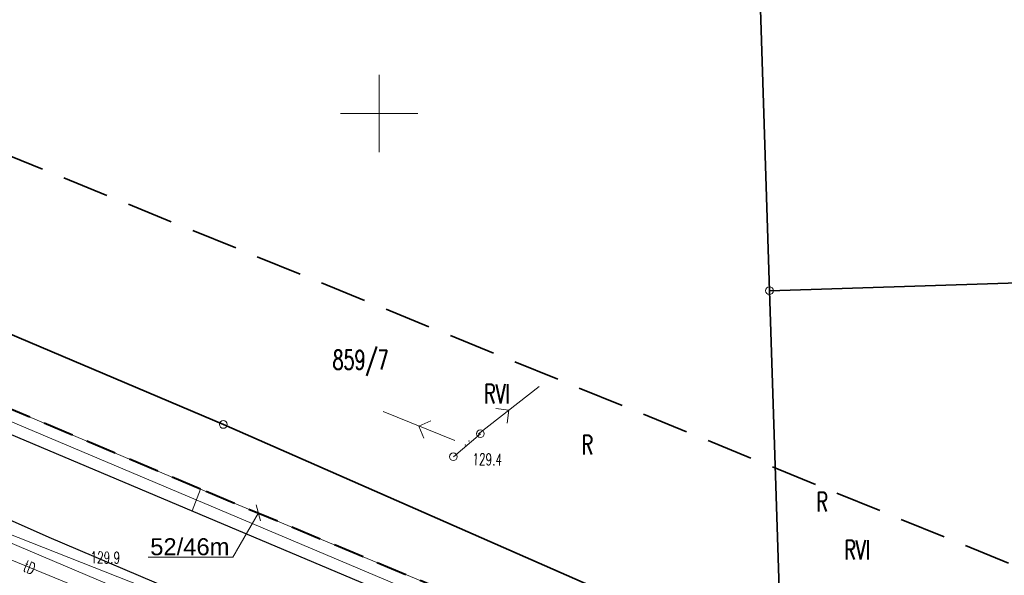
# Model space of a CAD drawing. Header units: metres. Extents: x 6496648 to 6497944, y 5962794 to 5963351.
# Tile 6 of 91: x 6496727 to 6496790, y 5963220 to 5963256. Entities that reach past the tile are written whole.
import ezdxf
from ezdxf import colors
from ezdxf.entities.mleader import LeaderData, LeaderLine
from ezdxf.math import Vec2, Vec3

# ---------------------------------------------------------------- set-up
doc = ezdxf.new("R2010")
doc.units = ezdxf.units.M
doc.header["$MEASUREMENT"] = 0
doc.linetypes.add('L_0_04', pattern=[1.5, 1, -0.5])
doc.layers.get('0').update_dxf_attribs({"color": 8, "linetype": 'CONTINUOUS', "lineweight": 13})
doc.layers.get('DEFPOINTS').update_dxf_attribs({"linetype": 'CONTINUOUS', "lineweight": 0})
for name, color, linetype, lineweight in [('209_OPIS_KONTURU_KLASYFIKACYJNEGO', 8, 'CONTINUOUS', 13), ('210_OZNACZENIE_UzYTKU', 8, 'CONTINUOUS', 13), ('211_NR_DZIAlKI', 7, 'CONTINUOUS', 25), ('217_GRANICA_KONTURU_KLASYFIKCYJNEGO', 8, 'CONTINUOUS', 13), ('218_GRANICA_UzYTKU', 8, 'CONTINUOUS', 13), ('219_LINIA_GRANICY', 3, 'CONTINUOUS', 35), ('E_proj_opisy_ośw', 1, 'CONTINUOUS', 13), ('E_proj_ośw_linia_obw. 200', 1, 'L_0_04', 40), ('JEZDNIA__POWIERZCHNIA_', 8, 'CONTINUOUS', 25), ('KIERUNEK_LINI_NAPOWIETRZNEJ', 1, 'CONTINUOUS', 13), ('PRZEWoD_KANALIZACYJNY__LINIA_', 36, 'CONTINUOUS', 13), ('PRZEWoD_TELEKOMUNIKACYJNY__LINIA_', 30, 'CONTINUOUS', 13), ('PRZEWoD_TELEKOMUNIKACYJNY__LINIA__ATR1', 30, 'CONTINUOUS', 13), ('PRZEWoD_WODOCIaGOWY__LINIA_', 5, 'CONTINUOUS', 13), ('PUNKT_WYSOKOsCIOWY_NATURALNY_ATR2', 8, 'CONTINUOUS', 13), ('siatka', 8, 'CONTINUOUS', 13), ('SlUP_laCZONY__LINIA_', 1, 'CONTINUOUS', 13), ('slup_laczony__linia____symbol', 1, 'CONTINUOUS', 13), ('ZAKRES', 190, 'L_0_04', 35)]:
    doc.layers.add(name, color=color, linetype=linetype, lineweight=lineweight)
doc.styles.add('Andy', font='arial.ttf', dxfattribs={"height": 2})
doc.styles.get("Standard").update_dxf_attribs({"font": 'simplex.shx'})

# ---------------------------------------------------------------- blocks, each defined once
blk = doc.blocks.new('PNN')
at = {"color": 0, "linetype": 'Continuous', "lineweight": 18, "flags": 128}
for points in [[(1.5, 0), (11.5, 0)], [(5.3, -1.2), (6.5, 0), (5.3, 1.2)]]:
    blk.add_lwpolyline(points, dxfattribs=at)
blk = doc.blocks.new('GRT')
at = {"color": 0, "linetype": 'Continuous', "lineweight": 18}
blk.add_circle((0, 0), 0.5, dxfattribs=at)
blk = doc.blocks.new('_Oblique')
at = {"color": 0, "linetype": 'ByBlock', "lineweight": -2}
blk.add_line((-0.5, -0.5), (0.5, 0.5), dxfattribs=at)

msp = doc.modelspace()

# ---------------------------------------------------------------- linework, layer by layer
at = {"layer": '217_GRANICA_KONTURU_KLASYFIKCYJNEGO', "flags": 128}
for points in [[(6496721.72, 5963237.61), (6496739.93, 5963229.89)], [(6496739.93, 5963229.89), (6496767.28, 5963217.87)]]:
    msp.add_lwpolyline(points, dxfattribs=at)
at = {"layer": '218_GRANICA_UzYTKU', "flags": 128}
for points in [[(6496739.93, 5963229.89), (6496721.72, 5963237.61)], [(6496767.28, 5963217.87), (6496739.93, 5963229.89)]]:
    msp.add_lwpolyline(points, dxfattribs=at)
at = {"layer": '219_LINIA_GRANICY', "flags": 128}
for points in [[(6496774.4, 5963265.52), (6496775.26, 5963238.54)], [(6496775.26, 5963238.54), (6496820.24, 5963239.98)], [(6496775.26, 5963238.54), (6496776.03, 5963214.63)], [(6496721.72, 5963237.61), (6496739.93, 5963229.89)], [(6496739.93, 5963229.89), (6496767.28, 5963217.87)]]:
    msp.add_lwpolyline(points, dxfattribs=at)
at = {"layer": 'DEFPOINTS', "linetype": 'Continuous'}
for points in [[(6497088.043, 5963087.571), (6497060.045, 5963098.826), (6497042.297, 5963105.911), (6497018.375, 5963115.111), (6496987.875, 5963126.752), (6496948.56, 5963142.251), (6496913.72, 5963155.871), (6496877.688, 5963170.071), (6496842.01, 5963184.196), (6496806.205, 5963198.271), (6496777.12, 5963209.766), (6496767.44, 5963213.646), (6496738.46, 5963225.696), (6496718.82, 5963233.986)], [(6496806.7, 5963197.289), (6496760.21, 5963215.694), (6496760.715, 5963216.969), (6496760.21, 5963215.694), (6496719.722, 5963232.791), (6496720.014, 5963233.482)], [(6496737.91, 5963224.3), (6496738.46, 5963225.696)]]:
    msp.add_lwpolyline(points, dxfattribs=at)
at = {"layer": 'E_proj_ośw_linia_obw. 200', "ltscale": 2}
msp.add_lwpolyline([(6496806.502, 5963198.154), (6496777.12, 5963209.766), (6496767.44, 5963213.646), (6496761.012, 5963216.318, -0.384905), (6496760.791, 5963217.163, -0.357019), (6496760.046, 5963216.714), (6496738.46, 5963225.696), (6496719.92, 5963233.521, -0.426566), (6496719.666, 5963234.399, -1.422758)], format="xyb", dxfattribs=at)
at = {"layer": 'JEZDNIA__POWIERZCHNIA_', "flags": 128}
for points in [[(6496672.18, 5963255.1), (6496679.24, 5963251.14), (6496696.42, 5963242.4), (6496718.27, 5963232.59), (6496757.55, 5963216.01), (6496766.89, 5963212.25)], [(6496773.11, 5963209.74), (6496774.89, 5963207.29), (6496774.9, 5963203.5), (6496755.11, 5963211.33), (6496728.65, 5963222.58), (6496704.07, 5963233.51), (6496694.42, 5963237.93), (6496676.66, 5963246.9), (6496669.91, 5963250.82)]]:
    msp.add_lwpolyline(points, dxfattribs=at)
at = {"layer": 'KIERUNEK_LINI_NAPOWIETRZNEJ'}
for p in [(6496755.83, 5963228.81), (6496755.59, 5963228.57)]:
    msp.add_point(p, dxfattribs=at)
at = {"layer": 'PRZEWoD_KANALIZACYJNY__LINIA_', "flags": 128}
msp.add_lwpolyline([(6496774.9, 5963202.73), (6496752.44, 5963211.61), (6496734.69, 5963218.61), (6496692.49, 5963236.5), (6496679.54, 5963242.96)], dxfattribs=at)
at = {"layer": 'PRZEWoD_TELEKOMUNIKACYJNY__LINIA_', "flags": 128}
msp.add_lwpolyline([(6496771.49, 5963202.48), (6496747.55, 5963212.35), (6496726.24, 5963221.11), (6496713.87, 5963225.96), (6496695.81, 5963227.81), (6496674.69, 5963238.03), (6496678.91, 5963226.93), (6496684.28, 5963217.5)], dxfattribs=at)
at = {"layer": 'PRZEWoD_WODOCIaGOWY__LINIA_', "flags": 128}
msp.add_lwpolyline([(6496679.52, 5963243.61), (6496691.25, 5963237.53), (6496707.4, 5963230.16), (6496734.74, 5963219.39), (6496752.72, 5963212.06), (6496774.9, 5963203.29)], dxfattribs=at)
at = {"layer": 'siatka', "flags": 128}
for points in [[(6496750, 5963247.5), (6496750, 5963252.5)], [(6496747.5, 5963250), (6496752.5, 5963250)]]:
    msp.add_lwpolyline(points, dxfattribs=at)
at = {"layer": 'SlUP_laCZONY__LINIA_', "flags": 128}
msp.add_lwpolyline([(6496754.81, 5963227.8), (6496756.56, 5963229.29)], dxfattribs=at)
msp.add_lwpolyline([(6496754.81, 5963227.8), (6496756.56, 5963229.29)], dxfattribs=at)
at = {"layer": 'slup_laczony__linia____symbol'}
for centre in [(6496756.56, 5963229.29), (6496754.81, 5963227.8)]:
    msp.add_circle(centre, 0.25, dxfattribs=at)
at = {"layer": 'ZAKRES', "ltscale": 3, "flags": 128}
msp.add_lwpolyline([(6497692.5, 5963219.5), (6497716, 5963186.5), (6497672.2, 5963172.1), (6497502, 5963111.8), (6497349, 5963052), (6497312.6, 5963038.4), (6497228.6, 5963030.4), (6497133.5, 5963045.2), (6496948.4, 5963119.5), (6496936.6, 5963083.2), (6496927.9, 5963075.7), (6496873, 5963095.9), (6496849.7, 5963104.2), (6496824.8, 5963105.1), (6496784.8, 5963107.4), (6496786.6, 5963174.3), (6496788.5, 5963184), (6496695.2, 5963217.9), (6496711.8, 5963253.1), (6496961, 5963151.5), (6497143.1, 5963082.8), (6497228.1, 5963066.8), (6497302.3, 5963072), (6497492.1, 5963142.6)], close=True, dxfattribs=at)

# ---------------------------------------------------------------- block references
at = {"xscale": 0.5, "yscale": 0.5, "zscale": 0.5}
for p in [(6496775.26, 5963238.54), (6496739.93, 5963229.89)]:
    msp.add_blockref('GRT', p, dxfattribs=at)
at = {"layer": 'KIERUNEK_LINI_NAPOWIETRZNEJ', "xscale": 0.5, "yscale": 0.5, "zscale": 0.5}
for p, rotation in [((6496755.83, 5963228.81), 38), ((6496755.59, 5963228.57), 158)]:
    msp.add_blockref('PNN', p, dxfattribs=dict(at, rotation=rotation))

# ---------------------------------------------------------------- texts
at = {"layer": '209_OPIS_KONTURU_KLASYFIKACYJNEGO', "width": 0.66}
for p in [(6496756.8, 5963231.25), (6496780.1, 5963221.15)]:
    msp.add_text('RVI', height=1.25, dxfattribs=at).set_placement(p)
at = {"layer": '210_OZNACZENIE_UzYTKU', "width": 0.66}
for p in [(6496763.1, 5963227.95), (6496778.3, 5963224.25)]:
    msp.add_text('R', height=1.25, dxfattribs=at).set_placement(p)
at = {"layer": '211_NR_DZIAlKI', "width": 0.66}
msp.add_text('859/7', height=1.25, dxfattribs=at).set_placement((6496747, 5963233.45))
at = {"layer": 'PRZEWoD_TELEKOMUNIKACYJNY__LINIA__ATR1', "width": 0.66}
msp.add_text('tD', height=0.75, rotation=337.8, dxfattribs=at).set_placement((6496726.92, 5963220.43))
at = {"layer": 'PUNKT_WYSOKOsCIOWY_NATURALNY_ATR2', "width": 0.66}
for s, p in [('129.4', (6496756.04, 5963227.27)), ('129.9', (6496731.33, 5963220.92))]:
    msp.add_text(s, height=0.75, rotation=359.2, dxfattribs=at).set_placement(p)

# ---------------------------------------------------------------- next in the draw order: leaders
at = {"layer": 'E_proj_opisy_ośw', "lineweight": 13}
ml = msp.add_multileader_mtext('Standard', dxfattribs=at)
ml.set_content('{\\H1.1x;52/46m} ', color=256, style='Andy')
ml.set_leader_properties(color=256, linetype='CONTINUOUS', lineweight=-1)
ml.set_arrow_properties(name='OBLIQUE')
ml.build(insert=Vec2(0, 0))
ml.multileader.update_dxf_attribs({"has_dogleg": 0, "text_left_attachment_type": 6, "text_right_attachment_type": 6, "dogleg_length": 0.36, "arrow_head_size": 0.75})
ctx = ml.context
ctx.base_point, ctx.char_height, ctx.arrow_head_size, ctx.landing_gap_size, ctx.plane_origin = Vec3(6496734.978, 5963221.31), 1, 0.75, 0.3, Vec3(6496765.408, 5963205.474)
ctx.left_attachment, ctx.right_attachment, ctx.text_align_type = 6, 6, 1
notes = []
notes.append((ctx, [(0, (1, 1, 0), (6496740.901, 5963221.31), (-1, 0), 0.36, [(0, [(6496742.193, 5963224.168)], 0, [])])]))
ctx.mtext.insert, ctx.mtext.alignment, ctx.mtext.line_spacing_factor, ctx.mtext.line_spacing_style = Vec3(6496737.76, 5963222.53), 2, 0.9, 2
ctx.mtext.has_bg_fill, ctx.mtext.bg_color, ctx.mtext.bg_scale_factor, ctx.mtext.bg_transparency, ctx.mtext.use_window_bg_color = 1, -1073741824, 1.2, 0, 1
for ctx, leaders in notes:
    for number, flags, end, landing, length, lines in leaders:
        leader = LeaderData()
        leader.index, (leader.has_last_leader_line, leader.has_dogleg_vector, leader.attachment_direction) = number, flags
        leader.last_leader_point, leader.dogleg_vector, leader.dogleg_length = Vec3(end), Vec3(landing), length
        for number, points, colour, breaks in lines:
            line = LeaderLine()
            line.index, line.vertices, line.color, line.breaks = number, Vec3.list(points), colors.encode_raw_color(colour), breaks
            leader.lines.append(line)
        ctx.leaders.append(leader)

doc.saveas('drawing.dxf')
